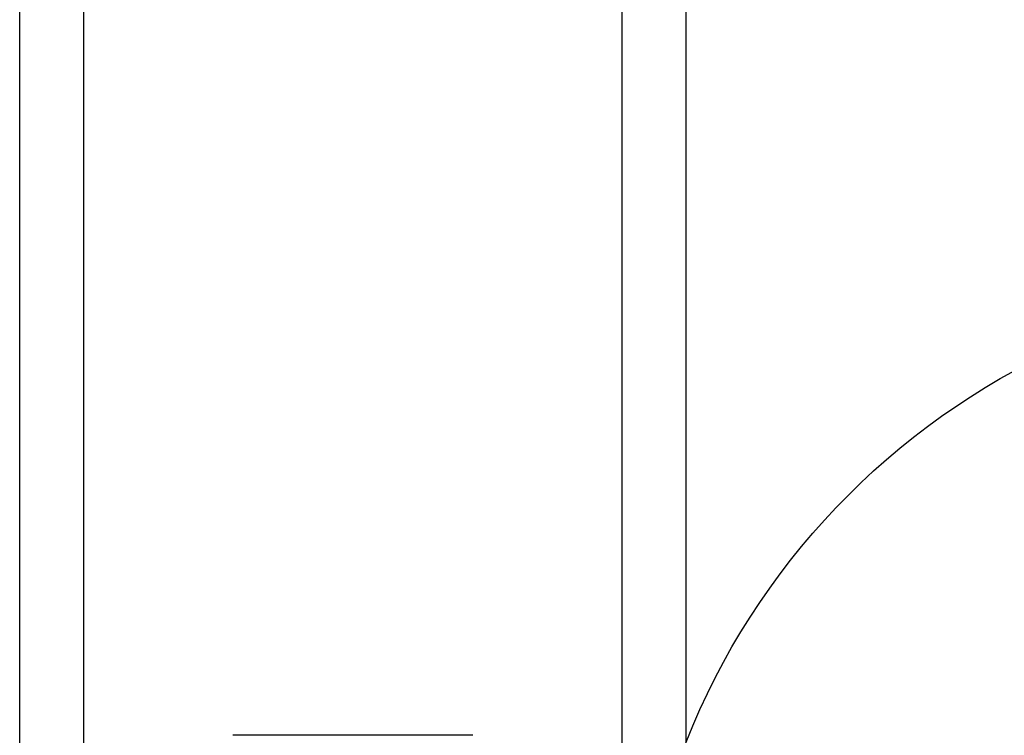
# Model space of a CAD drawing. Header units: inches. Extents: x 3.4 to 95.3, y 5.8 to 50.1.
# Tile 26 of 83: x 20.6 to 21.4, y 20.1 to 20.7. Entities that reach past the tile are written whole.
import ezdxf

# ---------------------------------------------------------------- set-up
doc = ezdxf.new("R2010")
doc.units = ezdxf.units.IN
doc.header["$MEASUREMENT"] = 0
doc.layers.add('Visible Edges(ANSI)', color=7, linetype='Continuous', lineweight=25)
doc.layers.add('Visible Tangent Edges(ANSI)', color=7, linetype='Continuous', lineweight=25)

msp = doc.modelspace()

# ---------------------------------------------------------------- linework, layer by layer
at = {"layer": 'Visible Edges(ANSI)'}
for p, q in [((20.60133, 19.57724), (20.60133, 36.96307)), ((21.16333, 36.44828), (21.16333, 20.09203)), ((20.98347, 20.0989), (20.78118, 20.0989))]:
    msp.add_line(p, q, dxfattribs=at)
msp.add_circle((21.73333, 19.86866), 0.6122, dxfattribs=at)
at = {"layer": 'Visible Tangent Edges(ANSI)'}
for p, q in [((20.65518, 36.96307), (20.65518, 19.57724)), ((21.10948, 19.57724), (21.10948, 36.96307))]:
    msp.add_line(p, q, dxfattribs=at)

doc.saveas('drawing.dxf')
